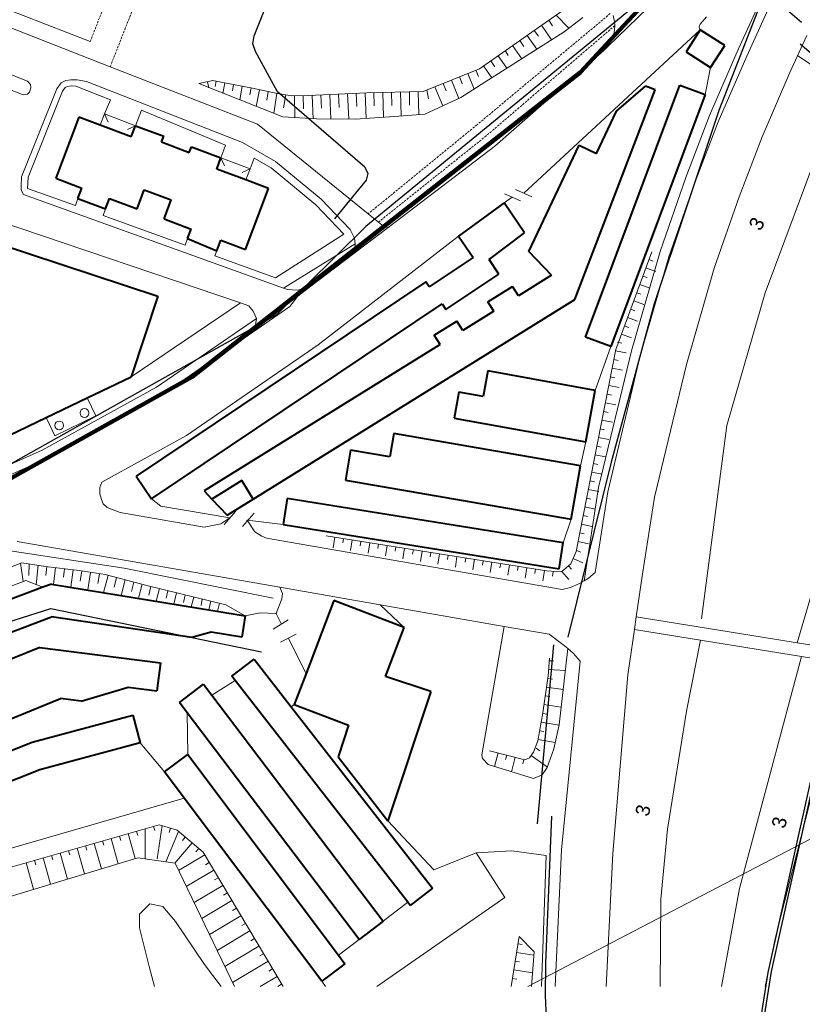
# Model space of a CAD drawing. Extents: x 13 to 4138, y -4831 to -1000.
# Tile 50 of 99: x 2473 to 2650, y -4004 to -3781. Entities that reach past the tile are written whole.
import ezdxf
from ezdxf.enums import TextEntityAlignment as Align

# ---------------------------------------------------------------- set-up
doc = ezdxf.new("R2010")
doc.units = 0
doc.header["$MEASUREMENT"] = 0
doc.linetypes.add('DASHED', pattern=[0.75, 0.5, -0.25])
for name, color, linetype in [('11', 7, 'CONTINUOUS'), ('18', 7, 'CONTINUOUS'), ('24', 7, 'CONTINUOUS'), ('37', 7, 'CONTINUOUS'), ('40', 7, 'CONTINUOUS'), ('42', 7, 'CONTINUOUS'), ('6', 7, 'CONTINUOUS'), ('7', 7, 'CONTINUOUS'), ('ГРАНИЦА_РАЙОНА', 5, 'CONTINUOUS'), ('границы команд_1', 10, 'CONTINUOUS'), ('ПЕШЕХОДНЫЕ_ДОРОЖКИ', 3, 'CONTINUOUS'), ('ПЕШЕХОДНЫЕ_ПЕРЕХОДЫ', 1, 'CONTINUOUS'), ('ТРОТУАРЫ', 7, 'CONTINUOUS')]:
    doc.layers.add(name, color=color, linetype=linetype)
doc.styles.get("Standard").update_dxf_attribs({"font": 'txt', "height": 0.2})

msp = doc.modelspace()

# ---------------------------------------------------------------- linework, layer by layer
at = {"layer": '11', "color": 253, "linetype": 'Continuous', "lineweight": 0}
for p, q in [((2586.65, -3820.5), (2626.55, -3783.57)), ((2628.93, -3792.1), (2627.72, -3798.18)), ((2585.95, -3822.27), (2582.3, -3820.64)), ((2588.48, -3821.32), (2584.83, -3819.69)), ((2582.24, -3822.66), (2584.05, -3821.44)), ((2606.38, -3855.23), (2602.84, -3865.12)), ((2600.73, -3876.79), (2599.47, -3882.23)), ((2504.59, -3891.29), (2502.42, -3889.67)), ((2520.21, -3894), (2504.59, -3891.29)), ((2521.52, -3892.49), (2518.9, -3895.51)), ((2525.66, -3892.94), (2523.04, -3895.96)), ((2532.21, -3895.44), (2524.09, -3894.52)), ((2597.37, -3894.28), (2595.58, -3899.62)), ((2523.67, -3916.12), (2527.07, -3915.43)), ((2527.07, -3915.43), (2530.66, -3915.59)), ((2530.66, -3915.59), (2531.87, -3918.03)), ((2533.4, -3917.07), (2529.99, -3919.17)), ((2535.2, -3920.27), (2531.64, -3922.1)), ((2533.48, -3921.25), (2537.43, -3929.18)), ((2509.88, -3957.4), (2469.41, -3969.07)), ((2555.9, -3962.5), (2566.31, -3973.6)), ((2566.31, -3973.6), (2575.93, -3969.78)), ((2575.93, -3969.78), (2582.38, -3979.9)), ((2582.38, -3979.9), (2553.42, -4000)), ((2541.84, -4000), (2540.99, -3998.83))]:
    msp.add_line(p, q, dxfattribs=at)
for p in [(2524.09, -3894.52), (2530.66, -3915.59)]:
    msp.add_point(p, dxfattribs=at)
at = {"layer": '18', "color": 253, "linetype": 'Continuous', "lineweight": 0}
msp.add_line((2683.68, -3949.82), (2587.58, -4000), dxfattribs=at)
at = {"layer": '24', "color": 253, "linetype": 'Continuous', "lineweight": 0}
for p, q in [((2620.28, -3773.12), (2605.66, -3787.3)), ((2643.51, -3775.38), (2637.1, -3789.52)), ((2468.39, -3778.31), (2488.59, -3786.21)), ((2640.27, -3776.82), (2635.19, -3788)), ((2606.92, -3780.31), (2607.19, -3781.63)), ((2628.01, -3780.59), (2626.58, -3782.29)), ((2464.61, -3780.76), (2493.12, -3791.9)), ((2607.27, -3782.75), (2607.08, -3784.14)), ((2607.19, -3781.63), (2607.26, -3782.59)), ((2607.26, -3782.59), (2607.27, -3782.75)), ((2626.41, -3782.55), (2626.34, -3782.92)), ((2626.58, -3782.29), (2626.41, -3782.55)), ((2607.08, -3784.14), (2606.61, -3785.57)), ((2626.34, -3782.92), (2626.4, -3783.25)), ((2626.4, -3783.25), (2626.55, -3783.57)), ((2650.69, -3784.81), (2646.88, -3793.2)), ((2605.66, -3787.3), (2604.75, -3788.19)), ((2606.61, -3785.57), (2605.66, -3787.3)), ((2604.75, -3788.19), (2580.14, -3809.9)), ((2635.19, -3788), (2628.71, -3802.95)), ((2637.1, -3789.52), (2630.64, -3804.4)), ((2468.55, -3792.84), (2474.42, -3795.16)), ((2493.12, -3791.9), (2526.4, -3804.91)), ((2646.88, -3793.2), (2640.57, -3807.76)), ((2474.42, -3795.16), (2475.11, -3795.89)), ((2475.11, -3795.89), (2475.16, -3796.71)), ((2481.04, -3796.9), (2482.02, -3795.51)), ((2482.02, -3795.51), (2483.05, -3795.02)), ((2483.05, -3795.02), (2484.2, -3794.86)), ((2483.45, -3796.34), (2484.27, -3796.23)), ((2484.2, -3794.86), (2485.62, -3794.9)), ((2484.27, -3796.23), (2485.33, -3796.26)), ((2485.62, -3794.9), (2487.73, -3795.27)), ((2487.73, -3795.27), (2523.04, -3809.07)), ((2469.58, -3796.72), (2473.42, -3798.23)), ((2473.04, -3816.83), (2481.04, -3796.9)), ((2474.4, -3798.14), (2473.42, -3798.23)), ((2474.86, -3797.68), (2474.4, -3798.14)), ((2474.54, -3816.86), (2482.34, -3797.43)), ((2475.16, -3796.71), (2474.86, -3797.68)), ((2482.34, -3797.43), (2482.93, -3796.59)), ((2482.93, -3796.59), (2483.45, -3796.34)), ((2493.16, -3799.39), (2485.33, -3796.26)), ((2491.8, -3802.59), (2493.16, -3799.39)), ((2498.84, -3805.24), (2500.19, -3801.76)), ((2500.19, -3801.76), (2519.23, -3809.66)), ((2526.4, -3804.91), (2551.47, -3825.18)), ((2628.71, -3802.95), (2623.35, -3816.97)), ((2630.64, -3804.4), (2625.31, -3818.34)), ((2523.04, -3809.07), (2530.49, -3813.37)), ((2640.57, -3807.76), (2635.39, -3821.3)), ((2518.16, -3812.49), (2518.85, -3810.68)), ((2518.85, -3810.68), (2519.23, -3809.66)), ((2580.14, -3809.9), (2555.97, -3828.27)), ((2525.7, -3812.62), (2524.77, -3814.97)), ((2525.7, -3812.62), (2529.49, -3814.81)), ((2530.49, -3813.37), (2540.81, -3821.83)), ((2529.49, -3814.81), (2539.62, -3823.11)), ((2473.04, -3816.83), (2472.96, -3818.91)), ((2474.54, -3816.86), (2474.44, -3819.44)), ((2623.35, -3816.97), (2617.49, -3833.67)), ((2625.31, -3818.34), (2619.49, -3834.94)), ((2472.96, -3818.91), (2472.96, -3819.83)), ((2472.96, -3819.83), (2473.51, -3820.84)), ((2474.44, -3819.44), (2485.23, -3823.32)), ((2473.51, -3820.84), (2532.35, -3842.03)), ((2485.23, -3823.32), (2485.8, -3821.73)), ((2540.81, -3821.83), (2547.39, -3828.76)), ((2635.39, -3821.3), (2629.72, -3837.44)), ((2491.51, -3825.58), (2492.05, -3824.08)), ((2539.62, -3823.11), (2545.93, -3829.75)), ((2551.47, -3825.18), (2553.79, -3827.05)), ((2466.34, -3826.27), (2522.55, -3845.32)), ((2491.51, -3825.58), (2510.08, -3832.27)), ((2553.79, -3827.05), (2554.9, -3827.95)), ((2547.39, -3828.76), (2548.4, -3830.69)), ((2555.97, -3828.27), (2547.94, -3834.37)), ((2554.9, -3827.95), (2555.97, -3828.27)), ((2510.08, -3832.27), (2510.63, -3830.75)), ((2530.52, -3839.63), (2545.93, -3829.75)), ((2571.93, -3830.24), (2540.14, -3854.8)), ((2548.4, -3830.69), (2548.55, -3831.99)), ((2516.8, -3834.69), (2517.22, -3833.53)), ((2532.35, -3842.03), (2548.55, -3831.99)), ((2548.45, -3833.08), (2547.94, -3834.37)), ((2548.55, -3831.99), (2548.45, -3833.08)), ((2617.49, -3833.67), (2611, -3856.19)), ((2516.8, -3834.69), (2530.52, -3839.63)), ((2547.94, -3834.37), (2538.17, -3841.79)), ((2619.49, -3834.94), (2613.03, -3857.34)), ((2629.72, -3837.44), (2623.44, -3859.27)), ((2532.35, -3842.03), (2533.21, -3842.34)), ((2533.21, -3842.34), (2535.49, -3842.44)), ((2535.49, -3842.44), (2538.17, -3841.79)), ((2538.17, -3841.79), (2535.56, -3843.78)), ((2535.56, -3843.78), (2533.78, -3846.14)), ((2497.86, -3862.04), (2522.55, -3845.32)), ((2522.55, -3845.32), (2524.46, -3845.97)), ((2524.46, -3845.97), (2525.48, -3847.19)), ((2533.78, -3846.14), (2525.39, -3851.94)), ((2525.48, -3847.19), (2526.19, -3848.83)), ((2526.19, -3848.83), (2503.58, -3864.39)), ((2526.19, -3848.83), (2525.99, -3850.26)), ((2525.39, -3851.94), (2504.71, -3866.23)), ((2525.99, -3850.26), (2525.39, -3851.94)), ((2540.14, -3854.8), (2510.37, -3875.37)), ((2611, -3856.19), (2603.6, -3887.09)), ((2613.03, -3857.34), (2605.67, -3888.09)), ((2623.44, -3859.27), (2616.24, -3889.31)), ((2503.58, -3864.39), (2477.7, -3878.67)), ((2504.71, -3866.23), (2478.66, -3880.6)), ((2510.37, -3875.37), (2491.25, -3885.92)), ((2477.7, -3878.67), (2462.77, -3885.32)), ((2478.66, -3880.6), (2467.71, -3885.48)), ((2491.25, -3885.92), (2490.8, -3887.09)), ((2490.8, -3887.09), (2490.8, -3888.57)), ((2603.6, -3887.09), (2600.29, -3908.21)), ((2490.8, -3888.57), (2491.11, -3889.82)), ((2491.11, -3889.82), (2491.55, -3890.79)), ((2605.67, -3888.09), (2602.81, -3906.3)), ((2616.24, -3889.31), (2613.59, -3906.21)), ((2491.55, -3890.79), (2492.46, -3891.6)), ((2492.46, -3891.6), (2495.35, -3892.78)), ((2495.35, -3892.78), (2514.36, -3896.09)), ((2520.21, -3894), (2518.12, -3895.34)), ((2518.12, -3895.34), (2514.36, -3896.09)), ((2524.09, -3894.52), (2525.85, -3897.11)), ((2525.85, -3897.11), (2527.4, -3898.11)), ((2527.4, -3898.11), (2528.45, -3898.55)), ((2528.45, -3898.55), (2595.34, -3910.2)), ((2472.08, -3899.34), (2531.46, -3909.69)), ((2600.29, -3908.21), (2601.3, -3907.63)), ((2601.3, -3907.63), (2602.81, -3906.3)), ((2613.59, -3906.21), (2612.12, -3916.38)), ((2531.46, -3909.69), (2554.18, -3913.65)), ((2531.46, -3909.69), (2532.08, -3911.11)), ((2595.34, -3910.2), (2597.26, -3909.7)), ((2597.26, -3909.7), (2599.26, -3908.79)), ((2599.26, -3908.79), (2600.29, -3908.21)), ((2532.08, -3911.11), (2531.95, -3912.28)), ((2531.95, -3912.28), (2530.66, -3915.59)), ((2554.18, -3913.65), (2582.23, -3918.53)), ((2559.64, -3918.77), (2554.18, -3913.65)), ((2612.12, -3916.38), (2611.7, -3919.24)), ((2612.12, -3916.38), (2660.96, -3924.29)), ((2582.23, -3918.53), (2577.17, -3947.58)), ((2582.23, -3918.53), (2592.41, -3920.31)), ((2592.41, -3920.31), (2595.47, -3922.64)), ((2611.7, -3919.24), (2610.22, -3929.46)), ((2611.7, -3919.24), (2660.13, -3927.09)), ((2595.47, -3922.64), (2596.6, -3923.55)), ((2594.66, -3940.84), (2596.6, -3923.55)), ((2596.6, -3923.55), (2597.87, -3924.56)), ((2597.87, -3924.56), (2599.41, -3926.37)), ((2599.41, -3926.37), (2595.2, -3969.12)), ((2610.22, -3929.46), (2606.82, -3969.91)), ((2516.09, -3934.11), (2521.41, -3930.8)), ((2534.06, -3936.72), (2534.75, -3936.19)), ((2510.64, -3947.52), (2510.55, -3938.07)), ((2593.43, -3946.21), (2594.66, -3940.84)), ((2499.89, -3944.9), (2505.41, -3951.45)), ((2577.17, -3947.58), (2577.36, -3948.45)), ((2591.98, -3950.47), (2593.43, -3946.21)), ((2654.21, -3947.15), (2643.6, -3988.86)), ((2577.36, -3948.45), (2578.59, -3949.8)), ((2578.59, -3949.8), (2588.86, -3952.93)), ((2588.86, -3952.93), (2590.86, -3952.15)), ((2590.86, -3952.15), (2591.98, -3950.47)), ((2575.93, -3969.78), (2583.97, -3969.28)), ((2583.97, -3969.28), (2591.74, -3970.37)), ((2595.2, -3969.12), (2593.74, -4000)), ((2606.82, -3969.91), (2605.28, -4000)), ((2591.74, -3970.37), (2590.65, -4000)), ((2560.41, -3980.93), (2554.84, -3985.26)), ((2544.72, -3992.9), (2549.42, -3989.37)), ((2643.6, -3988.86), (2641.3, -4000))]:
    msp.add_line(p, q, dxfattribs=at)
at = {"layer": '24', "color": 253, "linetype": 'DASHED', "lineweight": 0}
for p, q in [((2488.59, -3786.21), (2492.79, -3775.46)), ((2493.12, -3791.9), (2498.65, -3777.75)), ((2606.24, -3779.86), (2576.09, -3805.04)), ((2607.26, -3782.59), (2578.17, -3807.54)), ((2576.09, -3805.04), (2551.47, -3825.18)), ((2578.17, -3807.54), (2553.79, -3827.05))]:
    msp.add_line(p, q, dxfattribs=at)
at = {"layer": '37', "color": 253, "linetype": 'Continuous', "lineweight": 0}
for p, q in [((2576.62, -3792.35), (2595.28, -3779.33)), ((2596.85, -3783.2), (2593.97, -3780.24)), ((2592.97, -3785.8), (2590.69, -3782.53)), ((2593.19, -3782.65), (2592.33, -3781.39)), ((2600.01, -3780.78), (2595.77, -3784.02)), ((2595.77, -3784.02), (2577.82, -3795.42)), ((2589.59, -3787.95), (2587.41, -3784.82)), ((2589.99, -3784.97), (2589.05, -3783.68)), ((2586.21, -3790.09), (2584.13, -3787.11)), ((2586.71, -3787.3), (2585.77, -3785.97)), ((2582.83, -3792.24), (2580.85, -3789.4)), ((2583.17, -3789.33), (2582.49, -3788.26)), ((2579.45, -3794.39), (2577.57, -3791.69)), ((2580.14, -3791.95), (2579.21, -3790.55)), ((2563.88, -3797.49), (2576.62, -3792.35)), ((2575.41, -3796.94), (2573.99, -3793.42)), ((2576.45, -3794.1), (2575.84, -3792.67)), ((2513.19, -3795.71), (2516.31, -3795.05)), ((2532.19, -3803.24), (2513.19, -3795.71)), ((2515.44, -3796.7), (2515.14, -3795.3)), ((2516.31, -3795.05), (2518.59, -3795.47)), ((2516.89, -3796.37), (2517.11, -3795.2)), ((2518.59, -3795.47), (2525.33, -3796.75)), ((2518.62, -3797.94), (2519.07, -3795.56)), ((2520.8, -3797.37), (2521.04, -3795.93)), ((2569.13, -3797.34), (2568.42, -3795.66)), ((2571.94, -3799.05), (2570.28, -3794.91)), ((2572.71, -3795.76), (2572.13, -3794.16)), ((2577.82, -3795.42), (2572.42, -3798.83)), ((2522.41, -3799.42), (2523, -3796.31)), ((2524.7, -3798.28), (2524.97, -3796.68)), ((2525.33, -3796.75), (2530.56, -3797.87)), ((2526.12, -3800.87), (2526.92, -3797.09)), ((2528.53, -3799.48), (2528.88, -3797.51)), ((2530.11, -3802.43), (2530.84, -3797.92)), ((2530.56, -3797.87), (2534.18, -3798.45)), ((2532.34, -3801.2), (2532.81, -3798.23)), ((2534.18, -3798.45), (2537.96, -3798.41)), ((2534.85, -3803.41), (2534.79, -3798.45)), ((2536.83, -3801.42), (2536.79, -3798.43)), ((2537.96, -3798.41), (2551.2, -3797.78)), ((2539.05, -3803.68), (2538.79, -3798.37)), ((2540.93, -3801.27), (2540.79, -3798.28)), ((2543.05, -3803.74), (2542.79, -3798.18)), ((2544.93, -3801.09), (2544.79, -3798.09)), ((2547.06, -3803.76), (2546.78, -3797.99)), ((2548.92, -3800.89), (2548.78, -3797.9)), ((2551.05, -3803.59), (2550.78, -3797.8)), ((2551.2, -3797.78), (2563.88, -3797.49)), ((2552.85, -3800.75), (2552.78, -3797.75)), ((2554.91, -3803.32), (2554.78, -3797.7)), ((2556.85, -3800.66), (2556.78, -3797.66)), ((2558.9, -3803.04), (2558.78, -3797.61)), ((2560.84, -3800.56), (2560.78, -3797.56)), ((2562.9, -3802.74), (2562.78, -3797.52)), ((2565.13, -3799.15), (2564.71, -3797.16)), ((2568.32, -3800.75), (2566.57, -3796.41)), ((2572.42, -3798.83), (2564.28, -3802.64)), ((2564.28, -3802.64), (2557.46, -3803.14)), ((2539.77, -3803.72), (2532.19, -3803.24)), ((2548.54, -3803.76), (2539.77, -3803.72)), ((2557.46, -3803.14), (2548.54, -3803.76)), ((2607.5, -3855.86), (2615.63, -3833.78)), ((2615.93, -3835.87), (2614.99, -3835.52)), ((2616.55, -3838.23), (2614.3, -3837.4)), ((2614.55, -3839.62), (2613.61, -3839.27)), ((2613.17, -3843.37), (2612.23, -3843.03)), ((2615.17, -3841.98), (2612.92, -3841.15)), ((2613.79, -3845.73), (2611.54, -3844.9)), ((2611.78, -3847.13), (2610.85, -3846.78)), ((2612.41, -3849.49), (2610.16, -3848.66)), ((2610.4, -3850.88), (2609.47, -3850.53)), ((2611.03, -3853.24), (2608.77, -3852.41)), ((2598.51, -3901.6), (2607.5, -3855.86)), ((2609.8, -3856.64), (2607.44, -3856.18)), ((2608.81, -3854.41), (2607.83, -3854.22)), ((2608.04, -3858.34), (2607.05, -3858.14)), ((2609.02, -3860.57), (2606.67, -3860.1)), ((2607.26, -3862.26), (2606.28, -3862.07)), ((2608.25, -3864.49), (2605.9, -3864.03)), ((2606.49, -3866.18), (2605.51, -3865.99)), ((2607.48, -3868.42), (2605.12, -3867.95)), ((2606.71, -3872.34), (2604.35, -3871.88)), ((2605.72, -3870.11), (2604.74, -3869.92)), ((2604.95, -3874.03), (2603.97, -3873.84)), ((2605.94, -3876.27), (2603.58, -3875.8)), ((2604.18, -3877.96), (2603.2, -3877.76)), ((2605.16, -3880.19), (2602.81, -3879.73)), ((2603.4, -3881.88), (2602.42, -3881.69)), ((2604.39, -3884.12), (2602.04, -3883.65)), ((2603.62, -3888.04), (2601.26, -3887.58)), ((2602.63, -3885.81), (2601.65, -3885.62)), ((2601.86, -3889.73), (2600.88, -3889.54)), ((2602.85, -3891.97), (2600.49, -3891.5)), ((2601.09, -3893.66), (2600.11, -3893.47)), ((2602.08, -3895.89), (2599.72, -3895.43)), ((2541.93, -3898.03), (2591.84, -3905.94)), ((2543.53, -3900.72), (2543.91, -3898.35)), ((2545.73, -3899.65), (2545.88, -3898.66)), ((2600.32, -3897.58), (2599.34, -3897.39)), ((2547.48, -3901.34), (2547.86, -3898.97)), ((2549.68, -3900.27), (2549.84, -3899.29)), ((2551.43, -3901.97), (2551.81, -3899.6)), ((2553.63, -3900.9), (2553.78, -3899.91)), ((2555.39, -3902.59), (2555.76, -3900.22)), ((2557.58, -3901.53), (2557.74, -3900.54)), ((2559.34, -3903.22), (2559.71, -3900.85)), ((2601.3, -3899.82), (2598.95, -3899.35)), ((2561.53, -3902.15), (2561.69, -3901.16)), ((2563.29, -3903.85), (2563.66, -3901.48)), ((2565.48, -3902.78), (2565.64, -3901.79)), ((2567.24, -3904.47), (2567.61, -3902.1)), ((2569.43, -3903.4), (2569.59, -3902.41)), ((2571.19, -3905.1), (2571.56, -3902.73)), ((2573.38, -3904.03), (2573.54, -3903.04)), ((2597.3, -3904.38), (2598.51, -3901.6)), ((2600.02, -3904.12), (2597.82, -3903.17)), ((2599.54, -3901.73), (2598.62, -3901.33)), ((2444.08, -3915.21), (2473.13, -3904.14)), ((2473.43, -3908.37), (2472.85, -3904.25)), ((2473.13, -3904.14), (2478.48, -3904.97)), ((2474.71, -3907.02), (2474.81, -3904.4)), ((2476.4, -3909.1), (2476.79, -3904.71)), ((2478.48, -3904.97), (2486.08, -3905.89)), ((2478.52, -3907.01), (2478.77, -3905)), ((2480.29, -3909.05), (2480.75, -3905.24)), ((2575.14, -3905.72), (2575.51, -3903.35)), ((2577.33, -3904.65), (2577.49, -3903.66)), ((2579.09, -3906.35), (2579.47, -3903.98)), ((2581.28, -3905.28), (2581.44, -3904.29)), ((2583.04, -3906.97), (2583.42, -3904.6)), ((2585.24, -3905.9), (2585.39, -3904.92)), ((2586.99, -3907.6), (2587.37, -3905.23)), ((2595.22, -3906.2), (2597.3, -3904.38)), ((2597.44, -3905.58), (2596.78, -3904.82)), ((2482.55, -3907.4), (2482.74, -3905.48)), ((2484.24, -3909.66), (2484.72, -3905.72)), ((2486.08, -3905.89), (2491.94, -3906.81)), ((2486.34, -3908.3), (2486.7, -3905.99)), ((2488.05, -3910.28), (2488.68, -3906.3)), ((2490.29, -3908.8), (2490.66, -3906.61)), ((2491.61, -3910.87), (2492.62, -3906.99)), ((2491.94, -3906.81), (2501.39, -3909.28)), ((2494.04, -3909.62), (2494.55, -3907.49)), ((2589.19, -3906.53), (2589.34, -3905.54)), ((2590.94, -3908.22), (2591.32, -3905.86)), ((2591.84, -3905.94), (2595.22, -3906.2)), ((2593.14, -3907.16), (2593.29, -3906.17)), ((2596.86, -3907.95), (2595.28, -3906.14)), ((2474.03, -3908.14), (2443.45, -3919.84)), ((2477.86, -3909.68), (2474.03, -3908.14)), ((2495.57, -3911.51), (2496.49, -3908)), ((2497.91, -3910.64), (2498.42, -3908.5)), ((2499.54, -3912.16), (2500.36, -3909.01)), ((2501.39, -3909.28), (2519.3, -3913.66)), ((2501.82, -3911.5), (2502.3, -3909.5)), ((2503.54, -3912.82), (2504.24, -3909.97)), ((2505.76, -3912.16), (2506.18, -3910.45)), ((2507.5, -3913.47), (2508.12, -3910.92)), ((2509.67, -3913.14), (2510.07, -3911.4)), ((2511.46, -3914.12), (2512.01, -3911.88)), ((2513.66, -3913.84), (2513.95, -3912.35)), ((2515.42, -3914.76), (2515.9, -3912.83)), ((2517.35, -3915.08), (2517.84, -3913.3)), ((2519.3, -3913.66), (2523.67, -3916.12)), ((2592.22, -3929.74), (2592.45, -3925.7)), ((2593.41, -3926.36), (2592.41, -3926.31)), ((2590.96, -3938.1), (2592.22, -3929.74)), ((2596.04, -3928.51), (2592.3, -3928.31)), ((2593.13, -3930.45), (2592.14, -3930.3)), ((2592.53, -3934.4), (2591.54, -3934.25)), ((2595.56, -3932.84), (2591.84, -3932.27)), ((2595.11, -3936.82), (2591.24, -3936.23)), ((2589.84, -3944.44), (2590.96, -3938.1)), ((2591.92, -3938.38), (2590.94, -3938.21)), ((2594.65, -3940.89), (2590.59, -3940.18)), ((2591.23, -3942.32), (2590.25, -3942.15)), ((2588.88, -3946.98), (2589.84, -3944.44)), ((2593.76, -3944.8), (2589.9, -3944.12)), ((2578.92, -3946.66), (2586.87, -3948.7)), ((2580.07, -3950.25), (2580.86, -3947.16)), ((2582.55, -3948.62), (2582.8, -3947.65)), ((2587.98, -3948.25), (2588.88, -3946.98)), ((2590.3, -3946.7), (2589.48, -3946.12)), ((2583.9, -3951.42), (2584.74, -3948.15)), ((2586.43, -3949.61), (2586.67, -3948.65)), ((2586.87, -3948.7), (2587.98, -3948.25)), ((2592.04, -3950.37), (2588.33, -3947.76)), ((2469.33, -3973.39), (2504.19, -3963.4)), ((2498.77, -3971.08), (2497.14, -3965.42)), ((2499.34, -3965.83), (2499.07, -3964.87)), ((2501.01, -3971.09), (2500.99, -3964.32)), ((2503.19, -3964.73), (2502.91, -3963.77)), ((2503.7, -3971.15), (2504.83, -3963.6)), ((2504.19, -3963.4), (2508.24, -3964.65)), ((2505.66, -3971.83), (2508.57, -3964.93)), ((2506.45, -3965.15), (2506.74, -3964.19)), ((2508.24, -3964.65), (2514.15, -3969.65)), ((2491.11, -3973.39), (2489.45, -3967.63)), ((2491.65, -3968.04), (2491.38, -3967.08)), ((2494.94, -3972.24), (2493.3, -3966.53)), ((2495.5, -3966.94), (2495.22, -3965.97)), ((2507.76, -3972.09), (2511.62, -3967.51)), ((2509.45, -3966.99), (2510.1, -3966.22)), ((2483.45, -3975.7), (2481.76, -3969.83)), ((2483.96, -3970.24), (2483.69, -3969.28)), ((2487.28, -3974.55), (2485.61, -3968.73)), ((2487.81, -3969.14), (2487.53, -3968.18)), ((2512.51, -3969.57), (2513.15, -3968.81)), ((2514.15, -3969.65), (2532.2, -4000)), ((2499.39, -3970.9), (2467.44, -3980.53)), ((2475.78, -3978.01), (2474.07, -3972.04)), ((2476.27, -3972.45), (2475.99, -3971.49)), ((2479.62, -3976.86), (2477.92, -3970.93)), ((2480.12, -3971.34), (2479.84, -3970.38)), ((2507.79, -3972.14), (2499.39, -3970.9)), ((2521.26, -4000), (2507.79, -3972.14)), ((2508.58, -3973.77), (2514.5, -3970.24)), ((2514.67, -3972.47), (2515.53, -3971.96)), ((2510.32, -3977.39), (2516.55, -3973.68)), ((2516.71, -3975.91), (2517.57, -3975.4)), ((2512.07, -3981), (2518.59, -3977.12)), ((2518.76, -3979.35), (2519.62, -3978.84)), ((2513.82, -3984.61), (2520.64, -3980.56)), ((2520.8, -3982.79), (2521.66, -3982.28)), ((2515.57, -3988.23), (2522.68, -3984)), ((2517.31, -3991.84), (2524.73, -3987.43)), ((2522.85, -3986.23), (2523.7, -3985.72)), ((2524.89, -3989.66), (2525.75, -3989.15)), ((2583.84, -4000), (2585.6, -3988.7)), ((2585.6, -3988.7), (2589.02, -3992.13)), ((2519.06, -3995.46), (2526.77, -3990.87)), ((2588.96, -3992.9), (2585.04, -3992.3)), ((2586.33, -3990.47), (2585.35, -3990.32)), ((2589.02, -3992.13), (2588.44, -4000)), ((2520.81, -3999.07), (2528.82, -3994.31)), ((2526.93, -3993.1), (2527.8, -3992.59)), ((2585.72, -3994.43), (2584.73, -3994.27)), ((2528.98, -3996.54), (2529.84, -3996.03)), ((2588.67, -3996.91), (2584.43, -3996.25)), ((2527.07, -4000), (2530.86, -3997.75)), ((2585.11, -3998.38), (2584.12, -3998.22)), ((2531.03, -3999.98), (2531.88, -3999.47))]:
    msp.add_line(p, q, dxfattribs=at)
at = {"layer": '40', "color": 253, "linetype": 'Continuous', "lineweight": 0}
for p, q in [((2653.97, -3792.95), (2648.61, -3789.39)), ((2641.27, -3843.03), (2654.61, -3807.23)), ((2632.62, -3873.05), (2641.27, -3843.03)), ((2626.85, -3916.81), (2632.62, -3873.05)), ((2657.58, -3891.23), (2648.51, -3922.28)), ((2469.49, -3901.31), (2496.3, -3905.35)), ((2496.3, -3905.35), (2529.97, -3912.11)), ((2623.49, -3937.69), (2626.62, -3921.66)), ((2635.5, -3977.81), (2649.49, -3925.37)), ((2619.21, -3964.41), (2623.49, -3937.69)), ((2617.65, -3980.23), (2619.21, -3964.41)), ((2631.38, -4000), (2635.5, -3977.81)), ((2617.53, -4000), (2617.65, -3980.23)), ((2499.71, -3983.62), (2502.06, -3981.28)), ((2502.06, -3981.28), (2505.04, -3981.9)), ((2505.04, -3981.9), (2507.86, -3985.34)), ((2499.71, -3986.75), (2499.71, -3983.62)), ((2507.86, -3985.34), (2514.43, -3995.04)), ((2501.9, -3995.51), (2499.71, -3986.75)), ((2503.16, -4000), (2501.9, -3995.51)), ((2514.43, -3995.04), (2518.21, -4000))]:
    msp.add_line(p, q, dxfattribs=at)
at = {"layer": '6', "color": 253, "linetype": 'Continuous', "lineweight": 40}
for p, q in [((2626.55, -3783.57), (2623.38, -3788.56)), ((2632.11, -3787.11), (2626.55, -3783.57)), ((2628.93, -3792.1), (2632.11, -3787.11)), ((2623.38, -3788.56), (2628.93, -3792.1)), ((2600.65, -3853.08), (2622, -3796.04)), ((2622, -3796.04), (2627.72, -3798.18)), ((2598.22, -3844.59), (2616.38, -3797.15)), ((2627.72, -3798.18), (2606.38, -3855.23)), ((2607.66, -3801.96), (2614.19, -3796.31)), ((2616.38, -3797.15), (2614.19, -3796.31)), ((2603.12, -3811.55), (2607.66, -3801.96)), ((2486, -3803.32), (2480.81, -3817.13)), ((2490.84, -3805.14), (2486, -3803.32)), ((2497.88, -3807.79), (2490.84, -3805.14)), ((2497.88, -3807.79), (2498.84, -3805.24)), ((2498.84, -3805.24), (2505.22, -3807.63)), ((2504.74, -3808.92), (2505.22, -3807.63)), ((2504.74, -3808.92), (2511, -3811.28)), ((2511, -3811.28), (2511.49, -3809.99)), ((2511.49, -3809.99), (2518.16, -3812.49)), ((2587.8, -3833.73), (2599.16, -3809.68)), ((2599.16, -3809.68), (2603.12, -3811.55)), ((2517.2, -3815.04), (2518.16, -3812.49)), ((2523.82, -3817.52), (2517.2, -3815.04)), ((2480.81, -3817.13), (2486.7, -3819.34)), ((2528.94, -3819.45), (2523.82, -3817.52)), ((2485.8, -3821.73), (2486.7, -3819.34)), ((2499.21, -3824.04), (2500.82, -3819.76)), ((2500.82, -3819.76), (2506.92, -3822.05)), ((2523.75, -3833.26), (2528.94, -3819.45)), ((2485.8, -3821.73), (2492.05, -3824.08)), ((2492.05, -3824.08), (2492.95, -3821.69)), ((2492.95, -3821.69), (2499.21, -3824.04)), ((2505.32, -3826.33), (2506.92, -3822.05)), ((2582.24, -3822.66), (2571.93, -3830.24)), ((2586.81, -3829.47), (2582.24, -3822.66)), ((2505.32, -3826.33), (2511.43, -3828.63)), ((2460.3, -3829.46), (2503.87, -3843.82)), ((2510.63, -3830.75), (2511.43, -3828.63)), ((2578.82, -3835.5), (2586.81, -3829.47)), ((2510.63, -3830.75), (2517.22, -3833.53)), ((2517.22, -3833.53), (2518.11, -3831.14)), ((2518.11, -3831.14), (2523.75, -3833.26)), ((2571.93, -3830.24), (2575.18, -3835.07)), ((2592.95, -3839.09), (2587.8, -3833.73)), ((2575.18, -3835.07), (2565.26, -3841.73)), ((2581.04, -3838.81), (2578.82, -3835.5)), ((2564.48, -3840.57), (2498.99, -3884.55)), ((2565.26, -3841.73), (2564.48, -3840.57)), ((2569.07, -3846.84), (2581.04, -3838.81)), ((2592.95, -3839.09), (2585.46, -3843.74)), ((2578.56, -3845.09), (2584.15, -3841.62)), ((2585.46, -3843.74), (2584.15, -3841.62)), ((2503.87, -3843.82), (2497.86, -3862.04)), ((2525.46, -3889.75), (2598.22, -3844.59)), ((2579.87, -3847.21), (2578.56, -3845.09)), ((2502.42, -3889.67), (2568.18, -3845.53)), ((2568.18, -3845.53), (2569.07, -3846.84)), ((2579.87, -3847.21), (2572.87, -3851.56)), ((2566.43, -3852.62), (2571.56, -3849.44)), ((2572.87, -3851.56), (2571.56, -3849.44)), ((2567.74, -3854.74), (2566.43, -3852.62)), ((2606.38, -3855.23), (2600.65, -3853.08)), ((2567.74, -3854.74), (2514.33, -3887.89)), ((2578.56, -3860.73), (2577.51, -3866.52)), ((2602.84, -3865.12), (2578.56, -3860.73)), ((2487.91, -3866.81), (2497.86, -3862.04)), ((2600.73, -3876.79), (2602.84, -3865.12)), ((2478.59, -3871.28), (2487.91, -3866.81)), ((2572.01, -3865.52), (2570.94, -3871.41)), ((2577.51, -3866.52), (2572.01, -3865.52)), ((2470.3, -3875.26), (2478.59, -3871.28)), ((2570.94, -3871.41), (2600.73, -3876.79)), ((2557.24, -3874.9), (2556.33, -3880.16)), ((2599.47, -3882.23), (2557.24, -3874.9)), ((2547.5, -3878.63), (2546.32, -3885.42)), ((2556.33, -3880.16), (2547.5, -3878.63)), ((2597.37, -3894.28), (2599.47, -3882.23)), ((2498.99, -3884.55), (2502.42, -3889.67)), ((2522.85, -3885.55), (2516.1, -3889.74)), ((2525.46, -3889.75), (2522.85, -3885.55)), ((2546.32, -3885.42), (2597.37, -3894.28)), ((2514.33, -3887.89), (2516.1, -3889.74)), ((2516.1, -3889.74), (2519.6, -3893.39)), ((2519.6, -3893.39), (2525.46, -3889.75)), ((2533.15, -3889.6), (2532.21, -3895.44)), ((2595.58, -3899.62), (2533.15, -3889.6)), ((2532.21, -3895.44), (2594.64, -3905.47)), ((2594.64, -3905.47), (2595.58, -3899.62)), ((2477.86, -3909.68), (2377.26, -3947.79)), ((2479.83, -3908.94), (2477.86, -3909.68)), ((2479.83, -3908.94), (2516.76, -3914.99)), ((2543.72, -3912.7), (2537.43, -3929.18)), ((2559.64, -3918.77), (2543.72, -3912.7)), ((2376.08, -3955.68), (2479.8, -3916.39)), ((2511.56, -3921.03), (2479.8, -3916.39)), ((2516.76, -3914.99), (2523.67, -3916.12)), ((2523.67, -3916.12), (2522.88, -3920.96)), ((2555.41, -3929.85), (2559.64, -3918.77)), ((2515.97, -3919.83), (2511.56, -3921.03)), ((2522.88, -3920.96), (2515.97, -3919.83)), ((2477.16, -3923.28), (2384.82, -3960.87)), ((2477.16, -3923.28), (2504.49, -3926.79)), ((2504.49, -3926.79), (2503.67, -3933.14)), ((2520.63, -3929.81), (2525.64, -3925.91)), ((2525.64, -3925.91), (2534.06, -3936.72)), ((2521.41, -3930.8), (2520.63, -3929.81)), ((2537.43, -3929.18), (2534.75, -3936.19)), ((2565.62, -3933.25), (2555.41, -3929.85)), ((2508.79, -3935.74), (2514.22, -3931.63)), ((2514.22, -3931.63), (2516.09, -3934.11)), ((2560.41, -3980.93), (2521.41, -3930.8)), ((2486.57, -3935.45), (2497.14, -3932.3)), ((2497.14, -3932.3), (2503.67, -3933.14)), ((2516.09, -3934.11), (2554.84, -3985.26)), ((2565.62, -3933.25), (2555.9, -3962.5)), ((2386.85, -3973.53), (2481.87, -3934.84)), ((2486.57, -3935.45), (2481.87, -3934.84)), ((2510.55, -3938.07), (2508.79, -3935.74)), ((2534.75, -3936.19), (2547.05, -3940.88)), ((2475.45, -3944.76), (2498.21, -3938.65)), ((2498.21, -3938.65), (2499.89, -3944.9)), ((2549.42, -3989.37), (2510.55, -3938.07)), ((2534.06, -3936.72), (2566.02, -3977.79)), ((2547.05, -3940.88), (2544.67, -3948.06)), ((2388.47, -3979.11), (2475.45, -3944.76)), ((2499.89, -3944.9), (2477.18, -3951.01)), ((2505.41, -3951.45), (2510.64, -3947.52)), ((2510.64, -3947.52), (2544.72, -3992.9)), ((2544.67, -3948.06), (2555.9, -3962.5)), ((2477.18, -3951.01), (2462.11, -3956.96)), ((2509.88, -3957.4), (2505.41, -3951.45)), ((2540.99, -3998.83), (2509.88, -3957.4)), ((2566.02, -3977.79), (2561, -3981.69)), ((2561, -3981.69), (2560.41, -3980.93)), ((2554.84, -3985.26), (2549.42, -3989.37)), ((2544.72, -3992.9), (2546.22, -3994.9)), ((2546.22, -3994.9), (2540.99, -3998.83))]:
    msp.add_line(p, q, dxfattribs=at)
at = {"layer": '7', "color": 253, "linetype": 'Continuous', "lineweight": 0}
for p, q in [((2490.84, -3805.14), (2491.8, -3802.59)), ((2492.62, -3804.42), (2491.8, -3802.59)), ((2491.8, -3802.59), (2498.84, -3805.24)), ((2497.02, -3806.07), (2498.84, -3805.24)), ((2524.77, -3814.97), (2518.16, -3812.49)), ((2518.98, -3814.32), (2518.16, -3812.49)), ((2522.95, -3815.8), (2524.77, -3814.97)), ((2523.82, -3817.52), (2524.77, -3814.97)), ((2487.91, -3866.81), (2489.88, -3870.91)), ((2478.59, -3871.28), (2480.56, -3875.38)), ((2480.56, -3875.38), (2489.88, -3870.91))]:
    msp.add_line(p, q, dxfattribs=at)
for centre in [(2487.28, -3870.24), (2481.58, -3873.06)]:
    msp.add_circle(centre, 1, dxfattribs=at)
at = {"layer": 'ГРАНИЦА_РАЙОНА'}
for points in [[(2663.91, -4268.67), (2648.36, -4197.3), (2639.5, -4157.93), (2634.23, -4121.72), (2632.08, -4091), (2633.95, -4059.44), (2635.08, -4049.64), (2637.13, -4031.98), (2642.73, -3996.58), (2652.67, -3951.86), (2665.37, -3908.1), (2699.6, -3815.26), (2736.79, -3709.74), (2749.74, -3676.64), (2783.36, -3585.11), (2797.65, -3545.73), (2826.89, -3464.21)], [(2663.17, -4268.91), (2647.61, -4197.54), (2638.76, -4158.16), (2633.48, -4121.95), (2631.34, -4091.23), (2633.2, -4059.67), (2634.34, -4049.87), (2636.38, -4032.21), (2641.98, -3996.82), (2651.92, -3952.1), (2664.63, -3908.34), (2698.86, -3815.5), (2736.04, -3709.98), (2748.99, -3676.88), (2782.62, -3585.34), (2796.9, -3545.97), (2826.14, -3464.44)]]:
    msp.add_lwpolyline(points, dxfattribs=at)
at = {"layer": 'границы команд_1', "color": 6, "lineweight": 100}
msp.add_lwpolyline([(2549.39, -3103.47), (2845.92, -3244.29), (2852.4, -3270.42), (2865.73, -3301.42), (2794.37, -3460.89), (2690.12, -3678.56), (2650.09, -3738.61), (2599.39, -3793.21), (2511.64, -3862.05), (2468.8, -3886.08), (2363.19, -3917.93), (2296.64, -3931.84), (2211.4, -3935.44), (2161.36, -3932.1), (1924.35, -3842.83), (1924.12, -3833.84), (1971.62, -3721.93), (2001.65, -3688.57), (2047.16, -3666.41), (2219.84, -3604.16), (2249.92, -3585.92), (2275.62, -3557.22), (2502.08, -3120), (2528.83, -3105.27)], close=True, dxfattribs=at)
at = {"layer": 'ПЕШЕХОДНЫЕ_ДОРОЖКИ'}
for points in [[(2543.96, -3826.29), (2549.38, -3819.66), (2551.11, -3817.53), (2551.48, -3816.05), (2550.69, -3814.63), (2530.95, -3797.6), (2526.01, -3788.47), (2525.41, -3786.69), (2525.71, -3784.91), (2530.49, -3772.73), (2530.93, -3771.94), (2531.85, -3771.31), (2537.55, -3768.46), (2538.62, -3768.09), (2539.98, -3768.21), (2542.93, -3769.51), (2545.87, -3761.95), (2548.35, -3755.54)], [(2693.88, -3818.51), (2684.09, -3812.58), (2669.41, -3803.89), (2649.2, -3786.78)], [(1933.04, -3866.76), (2005.36, -3897.14), (2037.46, -3912.64), (2066.25, -3919.2), (2087.37, -3927.85), (2147.98, -3953.36), (2181.88, -3963.65), (2224.26, -3975.6), (2226.12, -3976.13), (2227.74, -3975.82), (2244.85, -3972.53), (2283.53, -3967.75), (2325.18, -3961.75), (2378.45, -3952.28), (2447.36, -3924.71), (2479.68, -3914.46), (2527.35, -3924.32)], [(2593.36, -3922.68), (2589.71, -3963.2)]]:
    msp.add_lwpolyline(points, dxfattribs=at)
at = {"layer": 'ПЕШЕХОДНЫЕ_ПЕРЕХОДЫ'}
msp.add_lwpolyline([(2649.52, -3781.88), (2644.71, -3777.81), (2637.9, -3772.78)], dxfattribs=at)
at = {"layer": 'ТРОТУАРЫ'}
for points in [[(2781.16, -3482.52), (2758.58, -3523.99), (2720.94, -3615.34), (2705.84, -3645.92), (2701.09, -3655.53), (2699.13, -3659.23), (2678.21, -3698.14), (2656.78, -3725.02), (2627.74, -3760.81), (2610.8, -3778.92), (2550.96, -3828.08), (2530.71, -3848), (2460.39, -3887.49), (2435.27, -3895.95), (2369.18, -3918.23), (2327.45, -3926.75), (2307.69, -3929.5), (2284.23, -3930), (2281.22, -3930.06)], [(2640.83, -3775.98), (2630.8, -3801.83), (2616.16, -3845.55), (2606.4, -3881.36), (2596.61, -3920.98)], [(2592.96, -3961.5), (2591.61, -3994.84)], [(2591.61, -3994.84), (2591.52, -4002.05), (2593.27, -4041.71), (2597.84, -4074.21), (2603.53, -4100.95), (2605.06, -4108.17), (2618.66, -4168.22), (2627.16, -4205.72)]]:
    msp.add_lwpolyline(points, dxfattribs=at)

# ---------------------------------------------------------------- texts
at = {"layer": '42', "color": 253, "linetype": 'Continuous', "lineweight": 0}
for rotation, p in [(61.7516, (2639.35, -3827.42)), (75.8361, (2613.61, -3960.15)), (75.8361, (2644.47, -3962.88))]:
    msp.add_text('3', height=3.2, rotation=rotation, dxfattribs=at).set_placement(p, align=Align.MIDDLE)

doc.saveas('drawing.dxf')
